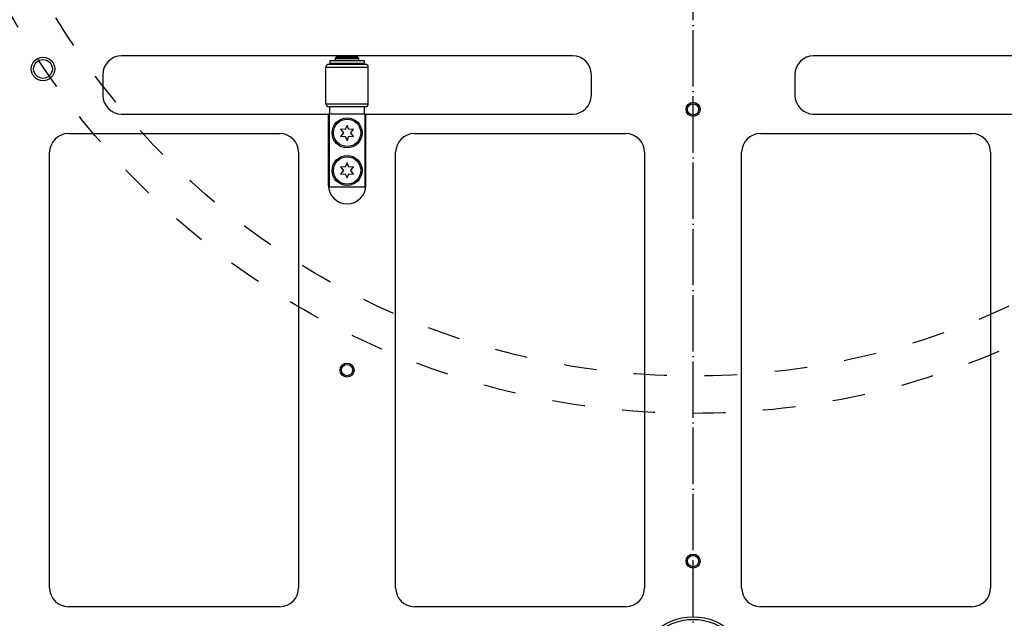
# Model space of a CAD drawing. Extents: x -1763 to 4575, y -3429 to 1051.
# Tile 149 of 174: x 3757 to 3966, y -1932 to -1805. Entities that reach past the tile are written whole.
import ezdxf

# ---------------------------------------------------------------- set-up
doc = ezdxf.new("R2010")
doc.units = 0
doc.linetypes.add('DASHED', pattern=[15, 7, -8])
doc.linetypes.add('DOT_CENTER', pattern=[14, 12, -1, 0, -1])
doc.layers.get('0').update_dxf_attribs({"linetype": 'CONTINUOUS'})
doc.layers.add('1', color=7, linetype='CONTINUOUS')

# ---------------------------------------------------------------- blocks, each defined once
blk = doc.blocks.new('E7018-24101__1', base_point=(4200, -1958.68))
at = {"color": 1, "linetype": 'CONTINUOUS'}
for p, q in [((3874.34, -1812.48), (3778.34, -1812.48)), ((4021.66, -1812.48), (3925.66, -1812.48)), ((3774.34, -1816.48), (3774.34, -1820.88)), ((3878.34, -1820.88), (3878.34, -1816.48)), ((3921.66, -1816.48), (3921.66, -1820.88)), ((3778.34, -1824.88), (3822.34, -1824.88)), ((3822.54, -1824.88), (3822.34, -1824.88)), ((3822.34, -1824.88), (3822.34, -1839.98)), ((3822.64, -1824.88), (3822.54, -1824.88)), ((3830.04, -1824.88), (3822.64, -1824.88)), ((3830.14, -1824.88), (3830.04, -1824.88)), ((3830.34, -1824.88), (3830.14, -1824.88)), ((3830.34, -1824.88), (3874.34, -1824.88)), ((3830.34, -1839.98), (3830.34, -1824.88)), ((3925.66, -1824.88), (3969.66, -1824.88)), ((3767.01, -1829.02), (3812.01, -1829.02)), ((3840.67, -1829.02), (3885.67, -1829.02)), ((3914.33, -1829.02), (3959.33, -1829.02)), ((3763.01, -1925.7), (3763.01, -1833.02)), ((3816.01, -1833.02), (3816.01, -1925.7)), ((3836.67, -1925.7), (3836.67, -1833.02)), ((3889.67, -1833.02), (3889.67, -1925.7)), ((3910.33, -1925.7), (3910.33, -1833.02)), ((3963.33, -1833.02), (3963.33, -1925.7)), ((3812.01, -1929.7), (3767.01, -1929.7)), ((3885.67, -1929.7), (3840.67, -1929.7)), ((3959.33, -1929.7), (3914.33, -1929.7))]:
    blk.add_line(p, q, dxfattribs=at)
for centre, radius in [((3761.6, -1815.28), 2.5), ((3761.6, -1815.28), 2), ((3900, -1823.88), 1.5), ((3900, -1823.88), 1.2), ((3826.34, -1879.36), 1.5), ((3826.34, -1879.36), 1.2), ((3900, -1920), 1.5), ((3900, -1920), 1.2)]:
    blk.add_circle(centre, radius, dxfattribs=at)
for centre, start, end in [((3778.34, -1816.48), 90, 180), ((3874.34, -1816.48), 0, 90), ((3925.66, -1816.48), 90, 180), ((3778.34, -1820.88), 180, -90), ((3874.34, -1820.88), -90, 0), ((3925.66, -1820.88), 180, -90), ((3767.01, -1833.02), 90, 180), ((3812.01, -1833.02), 0, 90), ((3840.67, -1833.02), 90, 180), ((3885.67, -1833.02), 0, 90), ((3914.33, -1833.02), 90, 180), ((3959.33, -1833.02), 0, 90), ((3826.34, -1839.98), 180, 0), ((3767.01, -1925.7), 180, -90), ((3812.01, -1925.7), -90, 0), ((3840.67, -1925.7), 180, -90), ((3885.67, -1925.7), -90, 0), ((3914.33, -1925.7), 180, -90), ((3959.33, -1925.7), -90, 0)]:
    blk.add_arc(centre, 4, start, end, dxfattribs=at)
blk = doc.blocks.new('BEARING_HK0509__30', base_point=(3830.84, -1823.28))
at = {"color": 1, "linetype": 'CONTINUOUS'}
for p, q in [((3821.84, -1814.88), (3830.84, -1814.88)), ((3821.84, -1822.68), (3821.84, -1814.88)), ((3822.44, -1814.28), (3830.24, -1814.28)), ((3830.84, -1822.68), (3830.84, -1814.88)), ((3821.84, -1822.68), (3830.84, -1822.68)), ((3822.44, -1823.28), (3822.64, -1823.28)), ((3822.64, -1823.28), (3823.84, -1823.28)), ((3823.84, -1823.28), (3828.84, -1823.28)), ((3828.84, -1823.28), (3830.04, -1823.28)), ((3830.04, -1823.28), (3830.24, -1823.28))]:
    blk.add_line(p, q, dxfattribs=at)
for centre, start, end in [((3822.44, -1814.88), 90, 180), ((3830.24, -1814.88), 0, 90), ((3822.44, -1822.68), 180, -90), ((3830.24, -1822.68), -90, 0)]:
    blk.add_arc(centre, 0.6, start, end, dxfattribs=at)
blk = doc.blocks.new('23796-0S111__31', base_point=(3830.14, -1840.38))
at = {"color": 1, "linetype": 'CONTINUOUS'}
for p, q in [((3824.04, -1812.78), (3823.84, -1812.98)), ((3823.84, -1813.38), (3823.84, -1812.98)), ((3823.84, -1812.98), (3826.34, -1812.98)), ((3828.64, -1812.78), (3824.04, -1812.78)), ((3826.34, -1812.98), (3828.84, -1812.98)), ((3828.64, -1812.78), (3828.84, -1812.98)), ((3828.84, -1813.38), (3828.84, -1812.98)), ((3823.84, -1813.38), (3824.74, -1813.38)), ((3823.84, -1814.28), (3823.84, -1814.08)), ((3823.84, -1814.08), (3824.74, -1814.08)), ((3824.74, -1813.38), (3826.34, -1813.38)), ((3824.74, -1813.38), (3824.74, -1813.48)), ((3824.74, -1814.08), (3826.34, -1814.08)), ((3826.34, -1813.38), (3827.94, -1813.38)), ((3826.34, -1814.08), (3827.94, -1814.08)), ((3827.94, -1813.38), (3827.94, -1813.48)), ((3827.94, -1813.38), (3828.84, -1813.38)), ((3827.94, -1814.08), (3828.84, -1814.08)), ((3828.84, -1814.28), (3828.84, -1814.08)), ((3822.64, -1824.88), (3822.64, -1823.28)), ((3822.64, -1823.28), (3823.84, -1823.28)), ((3823.84, -1823.28), (3828.84, -1823.28)), ((3828.84, -1823.28), (3830.04, -1823.28)), ((3830.04, -1824.88), (3830.04, -1823.28)), ((3822.54, -1824.88), (3822.54, -1840.38)), ((3822.64, -1824.88), (3822.54, -1824.88)), ((3830.04, -1824.88), (3822.64, -1824.88)), ((3830.14, -1824.88), (3830.04, -1824.88)), ((3830.14, -1824.88), (3830.14, -1840.38)), ((3822.54, -1840.38), (3830.14, -1840.38))]:
    blk.add_line(p, q, dxfattribs=at)
for centre in [(3826.34, -1828.88), (3826.34, -1836.88)]:
    blk.add_circle(centre, 3.2, dxfattribs=at)
blk = doc.blocks.new('WASHER1__32', base_point=(3829.99, -1814.08))
at = {"color": 1, "linetype": 'CONTINUOUS'}
for p, q in [((3822.69, -1813.48), (3829.99, -1813.48)), ((3822.69, -1813.48), (3822.69, -1814.08)), ((3822.69, -1814.08), (3823.84, -1814.08)), ((3823.84, -1814.08), (3824.74, -1814.08)), ((3824.74, -1814.08), (3826.34, -1814.08)), ((3826.34, -1814.08), (3827.94, -1814.08)), ((3827.94, -1814.08), (3828.84, -1814.08)), ((3828.84, -1814.08), (3829.99, -1814.08)), ((3829.99, -1813.48), (3829.99, -1814.08))]:
    blk.add_line(p, q, dxfattribs=at)
blk = doc.blocks.new('BEARING_ASSY2_5__33', base_point=(3830.84, -1840.38))
for name, p in [('23796-0S111__31', (3830.14, -1840.38)), ('BEARING_HK0509__30', (3830.84, -1823.28)), ('WASHER1__32', (3829.99, -1814.08))]:
    blk.add_blockref(name, p)
blk = doc.blocks.new('BEARINGS__66', base_point=(4152.31, -1972.18))
blk.add_blockref('BEARING_ASSY2_5__33', (3830.84, -1840.38))
blk = doc.blocks.new('0515-2034_M3X12_9__77', base_point=(3829.24, -1831.78))
at = {"color": 1, "linetype": 'CONTINUOUS'}
for p, q in [((3826.34, -1827.28), (3825.94, -1828.19)), ((3826.74, -1828.19), (3826.34, -1827.28)), ((3825.94, -1828.19), (3824.95, -1828.08)), ((3824.95, -1828.08), (3825.54, -1828.88)), ((3825.54, -1828.88), (3824.95, -1829.68)), ((3824.95, -1829.68), (3825.94, -1829.57)), ((3825.94, -1829.57), (3826.34, -1830.48)), ((3826.34, -1830.48), (3826.74, -1829.57)), ((3827.73, -1828.08), (3826.74, -1828.19)), ((3826.74, -1829.57), (3827.73, -1829.68)), ((3827.14, -1828.88), (3827.73, -1828.08)), ((3827.73, -1829.68), (3827.14, -1828.88))]:
    blk.add_line(p, q, dxfattribs=at)
blk.add_circle((3826.34, -1828.88), 2.9, dxfattribs=at)
blk = doc.blocks.new('0515-2034_M3X12_8__78', base_point=(3829.24, -1839.78))
at = {"color": 1, "linetype": 'CONTINUOUS'}
for p, q in [((3825.94, -1836.19), (3824.95, -1836.08)), ((3824.95, -1836.08), (3825.54, -1836.88)), ((3826.34, -1835.28), (3825.94, -1836.19)), ((3826.74, -1836.19), (3826.34, -1835.28)), ((3827.73, -1836.08), (3826.74, -1836.19)), ((3827.14, -1836.88), (3827.73, -1836.08)), ((3825.54, -1836.88), (3824.95, -1837.68)), ((3824.95, -1837.68), (3825.94, -1837.57)), ((3825.94, -1837.57), (3826.34, -1838.48)), ((3826.34, -1838.48), (3826.74, -1837.57)), ((3826.74, -1837.57), (3827.73, -1837.68)), ((3827.73, -1837.68), (3827.14, -1836.88))]:
    blk.add_line(p, q, dxfattribs=at)
blk.add_circle((3826.34, -1836.88), 2.9, dxfattribs=at)
blk = doc.blocks.new('SCREWSET_STIFFENER__88', base_point=(4123.88, -1839.78))
for name, p in [('0515-2034_M3X12_9__77', (3829.24, -1831.78)), ('0515-2034_M3X12_8__78', (3829.24, -1839.78))]:
    blk.add_blockref(name, p)
blk = doc.blocks.new('21791-0S112__89', base_point=(3912, -1955.85))
at = {"color": 1, "linetype": 'CONTINUOUS'}
for radius in [12, 11.45, 8.49, 8.03]:
    blk.add_circle((3900, -1943.85), radius, dxfattribs=at)
blk = doc.blocks.new('BUSHINGS_INTERFACE__92', base_point=(3985.66, -1955.85))
blk.add_blockref('21791-0S112__89', (3912, -1955.85))
blk = doc.blocks.new('SMALLPARTS__109', base_point=(4240, -1972.18))
for name, p in [('BEARINGS__66', (4152.31, -1972.18)), ('BUSHINGS_INTERFACE__92', (3985.66, -1955.85)), ('SCREWSET_STIFFENER__88', (4123.88, -1839.78))]:
    blk.add_blockref(name, p)
blk = doc.blocks.new('E7018-64101__110', base_point=(4240, -1972.18))
for name, p in [('SMALLPARTS__109', (4240, -1972.18)), ('E7018-24101__1', (4200, -1958.68))]:
    blk.add_blockref(name, p)
blk = doc.blocks.new('DUT_BOARD__111', base_point=(4184.31, -1929.7))
at = {"color": 1, "linetype": 'CONTINUOUS'}
for p, q in [((3767.01, -1829.02), (3812.01, -1829.02)), ((3840.67, -1829.02), (3885.67, -1829.02)), ((3914.33, -1829.02), (3959.33, -1829.02)), ((3763.01, -1925.7), (3763.01, -1833.02)), ((3816.01, -1833.02), (3816.01, -1925.7)), ((3836.67, -1925.7), (3836.67, -1833.02)), ((3889.67, -1833.02), (3889.67, -1925.7)), ((3910.33, -1925.7), (3910.33, -1833.02)), ((3963.33, -1833.02), (3963.33, -1925.7)), ((3812.01, -1929.7), (3767.01, -1929.7)), ((3885.67, -1929.7), (3840.67, -1929.7)), ((3959.33, -1929.7), (3914.33, -1929.7))]:
    blk.add_line(p, q, dxfattribs=at)
for centre, start, end in [((3767.01, -1833.02), 90, 180), ((3812.01, -1833.02), 0, 90), ((3840.67, -1833.02), 90, 180), ((3885.67, -1833.02), 0, 90), ((3914.33, -1833.02), 90, 180), ((3959.33, -1833.02), 0, 90), ((3767.01, -1925.7), 180, -90), ((3812.01, -1925.7), -90, 0), ((3840.67, -1925.7), 180, -90), ((3885.67, -1925.7), -90, 0), ((3914.33, -1925.7), 180, -90), ((3959.33, -1925.7), -90, 0)]:
    blk.add_arc(centre, 4, start, end, dxfattribs=at)
blk = doc.blocks.new('STIFF_ASSY_DUTBD__112', base_point=(4240, -1972.18))
for name, p in [('E7018-64101__110', (4240, -1972.18)), ('DUT_BOARD__111', (4184.31, -1929.7))]:
    blk.add_blockref(name, p)
blk = doc.blocks.new('A1__190', base_point=(4240, -1972.18))
blk.add_blockref('STIFF_ASSY_DUTBD__112', (4240, -1972.18))
blk = doc.blocks.new('FRONT1__191', base_point=(4150.3, -1381.88))
blk.add_blockref('A1__190', (4240, -1972.18))
blk = doc.blocks.new('L1__192', base_point=(4150.3, -1381.88))
blk.add_blockref('FRONT1__191', (4150.3, -1381.88))
blk = doc.blocks.new('HEADPLATE_EG__609', base_point=(3352.24, -2091.02))
at = {"layer": '1', "color": 1, "linetype": 'DOT_CENTER'}
blk.add_line((3900, -1960), (3900, -1483.75), dxfattribs=at)
at = {"layer": '1', "color": 7, "linetype": 'DASHED'}
for radius in [166.69, 158.75]:
    blk.add_circle((3900, -1721.88), radius, dxfattribs=at)
blk = doc.blocks.new('D-E6980-90196-1S121', base_point=(12650.47, 564.07))
at = {"layer": '1'}
blk.add_blockref('HEADPLATE_EG__609', (3352.24, -2091.02), dxfattribs=at)

msp = doc.modelspace()

# ---------------------------------------------------------------- block references
for name, p in [('D-E6980-90196-1S121', (12650.47, 564.07)), ('L1__192', (4150.3, -1381.88))]:
    msp.add_blockref(name, p)

doc.saveas('drawing.dxf')
